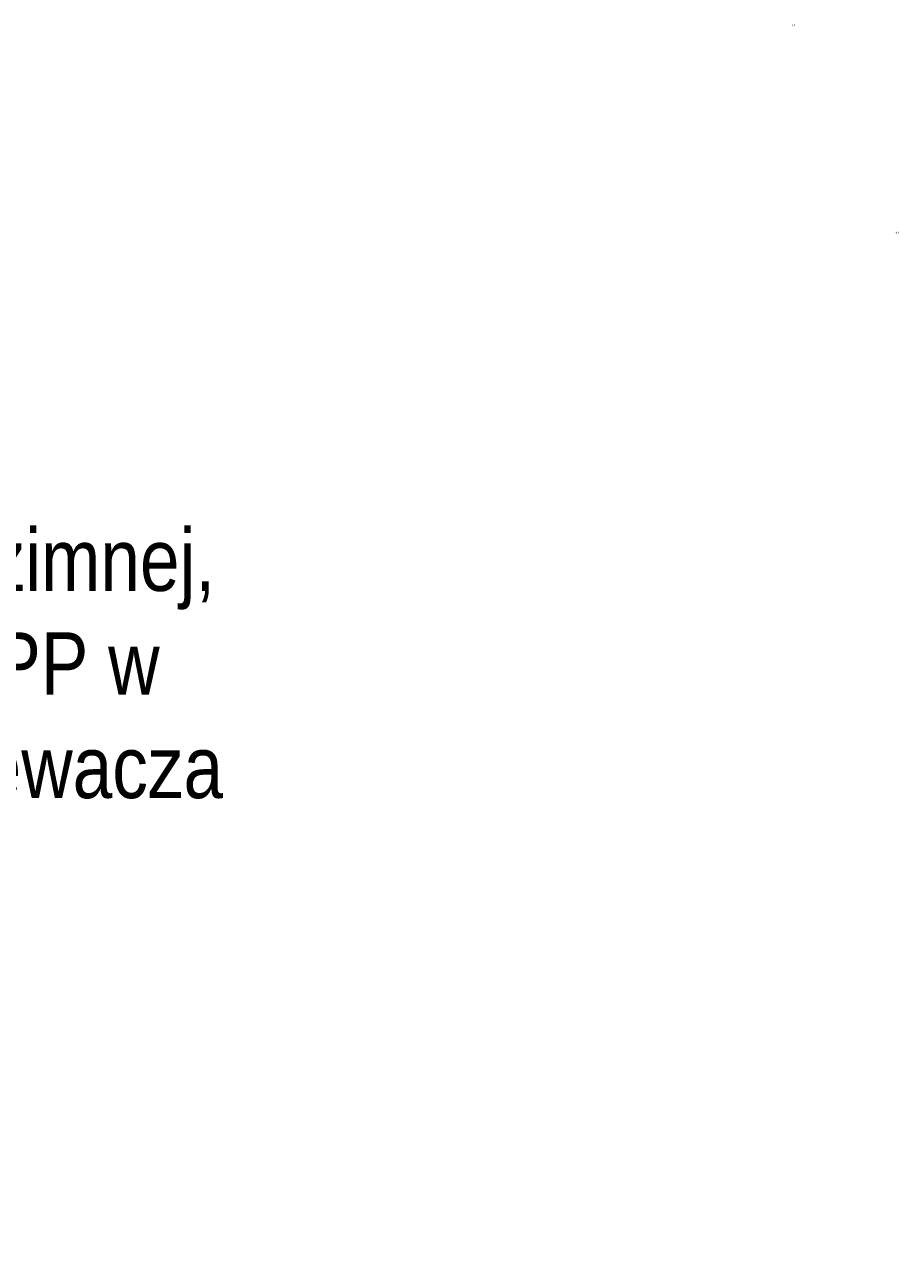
# Model space of a CAD drawing. Header units: centimetres. Extents: x 4745 to 39369, y 17389 to 19524.
# Tile 127 of 188: x 33086 to 33254, y 18157 to 18392. Entities that reach past the tile are written whole.
import ezdxf
from ezdxf import colors
from ezdxf.entities.mleader import LeaderData, LeaderLine
from ezdxf.math import Vec2, Vec3

# ---------------------------------------------------------------- set-up
doc = ezdxf.new("R2010")
doc.units = ezdxf.units.CM
doc.layers.add('DETAL', color=250, linetype='Continuous')
doc.layers.add('SCRITTE', color=7, linetype='Continuous')
doc.layers.add('IS_Opis', color=250, linetype='Continuous', lineweight=9)
doc.styles.add('styl1', font='ARIALN.TTF')

# ---------------------------------------------------------------- blocks, each defined once
blk = doc.blocks.new('1')
at = {"layer": 'SCRITTE', "insert": (16016.3, 2705.1), "char_height": 5.5, "width": 8.235, "attachment_point": 1}
blk.add_mtext('{\\fArial|b0|i0|c0|p34;H1}', dxfattribs=at)
blk = doc.blocks.new('DN100PN10D')
at = {"layer": 'DETAL', "color": 18, "lineweight": 5, "true_color": 0x000000, "xscale": 0.6999999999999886, "yscale": 0.6999999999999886, "zscale": 0.6999999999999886}
blk.add_blockref('1', (-533.4, -133.5), dxfattribs=at)

msp = doc.modelspace()

# ---------------------------------------------------------------- block references
at = {"xscale": -0.1, "yscale": 0.1, "zscale": 0.1, "rotation": 180}
for p in [(32166.01, 18567.71), (32186.01, 18527.71)]:
    msp.add_blockref('DN100PN10D', p, dxfattribs=at)

# ---------------------------------------------------------------- leaders
at = {"layer": 'IS_Opis'}
ml = msp.add_multileader_mtext('Standard', dxfattribs=at)
ml.set_content('\\A1;{\\C256;\\c0;Podłączyć do istniejącej instalacji zimnej, ciepłej, cyrkulacji wody użytkowej PP w miejscu zdemontowanego podgrzewacza pojemnościowego z wężownicą}', color=256, style='styl1')
ml.set_leader_properties()
ml.build(insert=Vec2(0, 0))
ml.multileader.update_dxf_attribs({"dogleg_length": 5, "arrow_head_size": 7.5})
ctx = ml.context
ctx.base_point, ctx.char_height, ctx.arrow_head_size, ctx.landing_gap_size, ctx.plane_origin = Vec3(32867.65, 18286.92), 12, 7.5, 5, Vec3(32771.21, 18161.81)
notes = []
notes.append((ctx, [(0, (1, 1, 0), (32832.99, 18286.92), (1, 0), 34.66, [(0, [(32769.71, 18286.92)], 0, [])])]))
ctx.mtext.insert, ctx.mtext.width, ctx.mtext.defined_height, ctx.mtext.flow_direction = Vec3(32872.65, 18294.69), 262.4313, 76.92, 5
ctx.mtext.has_bg_fill, ctx.mtext.bg_color, ctx.mtext.bg_scale_factor, ctx.mtext.bg_transparency, ctx.mtext.use_window_bg_color = 1, -1027028792, 1.5, 0, 1
for ctx, leaders in notes:
    for number, flags, end, landing, length, lines in leaders:
        leader = LeaderData()
        leader.index, (leader.has_last_leader_line, leader.has_dogleg_vector, leader.attachment_direction) = number, flags
        leader.last_leader_point, leader.dogleg_vector, leader.dogleg_length = Vec3(end), Vec3(landing), length
        for number, points, colour, breaks in lines:
            line = LeaderLine()
            line.index, line.vertices, line.color, line.breaks = number, Vec3.list(points), colors.encode_raw_color(colour), breaks
            leader.lines.append(line)
        ctx.leaders.append(leader)

doc.saveas('drawing.dxf')
